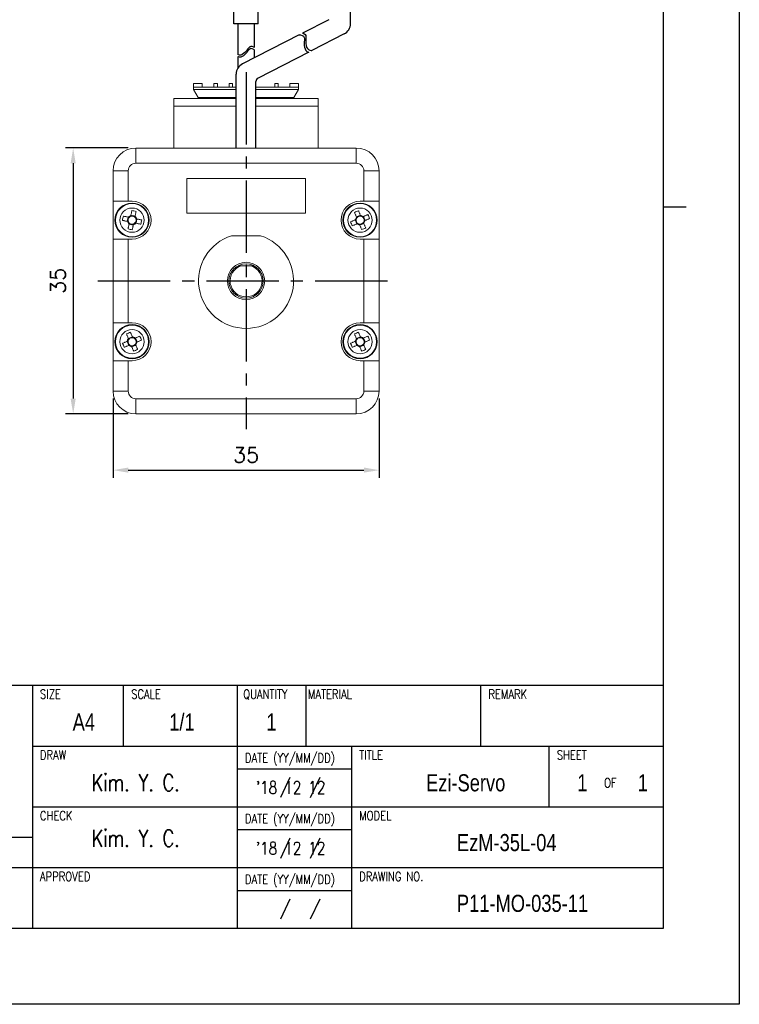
# Model space of a CAD drawing. Header units: millimetres. Extents: x 0 to 297, y 0 to 210.
# Tile 3 of 4: x 202 to 297, y 0 to 130. Entities that reach past the tile are written whole.
import ezdxf

# ---------------------------------------------------------------- set-up
doc = ezdxf.new("R2010")
doc.units = ezdxf.units.MM
doc.header["$PDSIZE"] = -1
doc.linetypes.add('CENTER2', pattern=[28.575, 19.05, -3.175, 3.175, -3.175])
doc.layers.add('DIM', color=3, linetype='Continuous')
doc.layers.add('SHEET', color=1, linetype='Continuous')
doc.styles.add('SHB', font='romans.shx', dxfattribs={"width": 0.75, "bigfont": 'whgtxt.shx'})
doc.styles.add('SHEET1', font='ROMANS.SHX', dxfattribs={"width": 0.8, "height": 3})
doc.styles.add('SHEET2', font='txt', dxfattribs={"width": 0.8, "height": 3})
doc.styles.get("Standard").update_dxf_attribs({"font": 'txt.shx', "bigfont": 'whgtxt.shx'})
doc.dimstyles.new('ISO-25', dxfattribs={"dimtxt": 2.5, "dimasz": 2.5, "dimexe": 1.25, "dimexo": 0.625, "dimtad": 1, "dimtxsty": 'Standard', "dimcen": 2.5, "dimadec": 0, "dimazin": 0, "dimtfac": 1, "dimtmove": 0, "dimatfit": 3, "dimfxl": 0, "dimarcsym": 0})

# ---------------------------------------------------------------- blocks, each defined once
blk = doc.blocks.new('*D16')
at = {"color": 8, "lineweight": -2}
for p, q in [((214.61, 79.73), (214.61, 69.32)), ((249.61, 79.73), (249.61, 69.32)), ((216.61, 70.32), (247.61, 70.32))]:
    blk.add_line(p, q, dxfattribs=at)
at = {"color": 8}
for points in [[(216.61, 70.66), (216.61, 69.99), (214.61, 70.32)], [(247.61, 70.66), (247.61, 69.99), (249.61, 70.32)]]:
    blk.add_solid(points, dxfattribs=at)
at = {"layer": 'Defpoints', "color": 0}
for p in [(214.61, 80.73), (249.61, 80.73), (249.61, 70.32)]:
    blk.add_point(p, dxfattribs=at)
at = {"color": 3, "insert": (232.11, 72.32), "char_height": 2, "attachment_point": 5}
blk.add_mtext('\\A1;35', dxfattribs=at)
blk = doc.blocks.new('*D17')
at = {"color": 8, "lineweight": -2}
for p, q in [((216.61, 112.73), (208.36, 112.73)), ((209.36, 110.73), (209.36, 79.73)), ((216.61, 77.73), (208.36, 77.73))]:
    blk.add_line(p, q, dxfattribs=at)
at = {"color": 8}
for points in [[(209.02, 110.73), (209.69, 110.73), (209.36, 112.73)], [(209.02, 79.73), (209.69, 79.73), (209.36, 77.73)]]:
    blk.add_solid(points, dxfattribs=at)
at = {"layer": 'Defpoints', "color": 0}
for p in [(217.61, 112.73), (209.36, 77.73), (217.61, 77.73)]:
    blk.add_point(p, dxfattribs=at)
at = {"color": 3, "insert": (207.36, 95.23), "char_height": 2, "attachment_point": 5, "rotation": 90}
blk.add_mtext('\\A1;35', dxfattribs=at)

msp = doc.modelspace()

# ---------------------------------------------------------------- linework, layer by layer
for p, q in [((245.8457, 129.0852), (245.8457, 133.8711)), ((242.9737, 129.6183), (239.5275, 127.8528)), ((231.0312, 129.0661), (231.0312, 125.0373)), ((233.1812, 129.0661), (233.1812, 125.9452)), ((239.1135, 127.6407), (231.6223, 123.803)), ((245.0296, 127.7502), (240.7735, 125.5698)), ((231.0312, 124.7501), (231.0312, 123.2582)), ((233.1812, 125.6579), (233.1812, 124.6016)), ((240.3457, 125.3506), (233.6782, 121.9349)), ((230.8062, 112.727), (230.8062, 122.468)), ((233.4062, 112.727), (233.4062, 121.4899))]:
    msp.add_line(p, q)
at = {"color": 0}
for p, q in [((230.4963, 129.0661), (230.4963, 131.2709)), ((233.7161, 129.0661), (233.7161, 131.2716)), ((233.7161, 129.0661), (230.4963, 129.0661)), ((239.1135, 127.6407), (239.2648, 127.6284)), ((239.2648, 127.6284), (239.5001, 127.5587)), ((239.5001, 127.5587), (239.6706, 127.4319)), ((239.5275, 127.8528), (239.7032, 127.8007)), ((239.6706, 127.4319), (239.7443, 127.2914)), ((239.7032, 127.8007), (239.8737, 127.6739)), ((239.7443, 127.2914), (239.7764, 127.1194)), ((239.7764, 127.1194), (239.7807, 126.9237)), ((239.8737, 127.6739), (239.9474, 127.5334)), ((239.9474, 127.5334), (239.9795, 127.3614)), ((239.9838, 127.1657), (239.9742, 126.9541)), ((239.9795, 127.3614), (239.9838, 127.1657)), ((232.3454, 125.8017), (232.2285, 125.6488)), ((232.4628, 125.9355), (232.3454, 125.8017)), ((232.5857, 126.0366), (232.4628, 125.9355)), ((232.5857, 125.7493), (232.4628, 125.6483)), ((232.719, 126.0913), (232.5857, 126.0366)), ((232.719, 125.8041), (232.5857, 125.7493)), ((232.9119, 126.08), (232.719, 126.0913)), ((232.9119, 125.7928), (232.719, 125.8041)), ((233.1165, 125.9911), (232.9119, 126.08)), ((233.1165, 125.7039), (232.9119, 125.7928)), ((233.1812, 125.9452), (233.1165, 125.9911)), ((239.7711, 126.7121), (239.7619, 126.492)), ((239.7619, 126.492), (239.7672, 126.2333)), ((239.7672, 126.2333), (239.7986, 125.9861)), ((239.7807, 126.9237), (239.7711, 126.7121)), ((239.7986, 125.9861), (239.8619, 125.7629)), ((239.8619, 125.7629), (239.9637, 125.5758)), ((239.9742, 126.9541), (239.965, 126.7341)), ((239.965, 126.7341), (239.9703, 126.4753)), ((239.9703, 126.4753), (240.0017, 126.2281)), ((240.0017, 126.2281), (240.065, 126.0049)), ((240.065, 126.0049), (240.1668, 125.8179)), ((240.1668, 125.8179), (240.3134, 125.6793)), ((231.0895, 125.0041), (231.0312, 125.0373)), ((231.0895, 124.7168), (231.0312, 124.7501)), ((231.2473, 124.9592), (231.0895, 125.0041)), ((231.2473, 124.6719), (231.0895, 124.7168)), ((231.4303, 124.9701), (231.2473, 124.9592)), ((231.4303, 124.6828), (231.2473, 124.6719)), ((231.6106, 125.0408), (231.4303, 124.9701)), ((231.6106, 124.7536), (231.4303, 124.6828)), ((231.7851, 125.1593), (231.6106, 125.0408)), ((231.7851, 124.872), (231.6106, 124.7536)), ((231.9514, 125.3131), (231.7851, 125.1593)), ((231.9514, 125.0259), (231.7851, 124.872)), ((232.1063, 125.4902), (231.9514, 125.3131)), ((232.1063, 125.2029), (231.9514, 125.0259)), ((232.2285, 125.6488), (232.1063, 125.4902)), ((232.2285, 125.3615), (232.1063, 125.2029)), ((232.3454, 125.5145), (232.2285, 125.3615)), ((232.4628, 125.6483), (232.3454, 125.5145)), ((233.1812, 125.6579), (233.1165, 125.7039)), ((239.9637, 125.5758), (240.1103, 125.4372)), ((240.1103, 125.4372), (240.275, 125.3635)), ((240.275, 125.3635), (240.3457, 125.3506)), ((240.3134, 125.6793), (240.4781, 125.6055)), ((240.4781, 125.6055), (240.6684, 125.5709)), ((240.6684, 125.5709), (240.7735, 125.5698))]:
    msp.add_line(p, q, dxfattribs=at)
at = {"color": 1, "linetype": 'CENTER2', "ltscale": 0.5}
for p, q in [((232.1062, 122.727), (232.1062, 75.727)), ((212.6062, 95.227), (251.6062, 95.227))]:
    msp.add_line(p, q, dxfattribs=at)
at = {"color": 7, "linetype": 'Continuous', "lineweight": 15}
for p, q in [((225.2062, 121.227), (226.3312, 121.227)), ((225.2062, 121.227), (225.2062, 120.727)), ((225.2062, 120.727), (225.2062, 120.427)), ((225.2062, 120.727), (230.8062, 120.727)), ((226.3312, 120.727), (226.3312, 121.227)), ((227.8812, 121.227), (227.8812, 120.727)), ((228.3312, 121.227), (227.8812, 121.227)), ((228.3312, 120.727), (228.3312, 121.227)), ((229.8812, 121.227), (229.8812, 120.727)), ((230.3312, 121.227), (229.8812, 121.227)), ((230.3312, 120.727), (230.3312, 121.227)), ((233.4062, 120.727), (239.0062, 120.727)), ((235.8812, 121.227), (235.8812, 120.727)), ((236.3312, 121.227), (235.8812, 121.227)), ((236.3312, 121.227), (236.3312, 120.727)), ((237.8812, 121.227), (239.0062, 121.227)), ((237.8812, 121.227), (237.8812, 120.727)), ((239.0062, 121.227), (239.0062, 120.727)), ((239.0062, 120.727), (239.0062, 120.427)), ((225.2062, 120.427), (230.8062, 120.427)), ((225.2062, 120.427), (225.8062, 119.3878)), ((225.8062, 119.3878), (230.8062, 119.3878)), ((225.8062, 119.3878), (225.8062, 119.227)), ((233.4062, 120.427), (239.0062, 120.427)), ((233.4062, 119.3878), (238.4062, 119.3878)), ((239.0062, 120.427), (238.4062, 119.3878)), ((238.4062, 119.227), (238.4062, 119.3878)), ((222.6062, 119.227), (230.8062, 119.227)), ((222.6062, 118.227), (222.6062, 119.227)), ((222.6062, 118.227), (222.6062, 112.727)), ((233.4062, 119.227), (241.6062, 119.227)), ((241.6062, 119.227), (241.6062, 118.227)), ((241.6062, 118.227), (241.6062, 112.727)), ((217.6062, 110.727), (217.6062, 112.727)), ((217.6062, 112.727), (246.6062, 112.727)), ((246.6062, 110.727), (246.6062, 112.727)), ((246.6062, 110.727), (217.6062, 110.727)), ((216.6062, 109.727), (214.6062, 109.727)), ((214.6062, 105.727), (214.6062, 109.727)), ((216.6062, 109.727), (216.6062, 105.727)), ((247.6062, 109.727), (249.6062, 109.727)), ((247.6062, 105.727), (247.6062, 109.727)), ((249.6062, 109.727), (249.6062, 105.727)), ((239.9062, 108.727), (224.3062, 108.727)), ((224.3062, 108.727), (224.3062, 104.127)), ((239.9062, 104.127), (239.9062, 108.727)), ((216.6062, 105.727), (214.6062, 105.727)), ((214.6062, 105.727), (214.6062, 100.727)), ((217.1062, 105.727), (216.6062, 105.727)), ((247.1062, 105.727), (247.6062, 105.727)), ((249.6062, 105.727), (247.6062, 105.727)), ((249.6062, 100.727), (249.6062, 105.727)), ((216.9475, 103.8651), (217.5074, 103.7479)), ((224.3062, 104.127), (239.9062, 104.127)), ((246.6158, 103.665), (247.1445, 103.8834)), ((247.5442, 103.7174), (247.7626, 103.1888)), ((216.4682, 103.0683), (216.5853, 103.6282)), ((217.2649, 102.589), (216.7051, 102.7061)), ((217.7442, 103.3857), (217.6271, 102.8259)), ((246.6683, 102.7366), (246.4499, 103.2653)), ((247.5966, 102.7891), (247.0679, 102.5707)), ((234.0193, 101.177), (230.1931, 101.177)), ((214.6062, 89.727), (214.6062, 100.727)), ((214.6062, 100.727), (216.6062, 100.727)), ((216.6062, 100.727), (216.6062, 89.727)), ((217.1062, 100.727), (216.6062, 100.727)), ((247.1062, 100.727), (247.6062, 100.727)), ((247.6062, 89.727), (247.6062, 100.727)), ((247.6062, 100.727), (249.6062, 100.727)), ((249.6062, 100.727), (249.6062, 89.727)), ((231.1047, 97.227), (231.4659, 97.227)), ((231.4659, 97.227), (232.7465, 97.227)), ((232.7465, 97.227), (233.0716, 97.227)), ((216.6062, 89.727), (214.6062, 89.727)), ((214.6062, 89.727), (214.6062, 84.727)), ((217.1062, 89.727), (216.6062, 89.727)), ((247.1062, 89.727), (247.6062, 89.727)), ((249.6062, 89.727), (247.6062, 89.727)), ((249.6062, 84.727), (249.6062, 89.727)), ((216.6683, 86.7366), (216.4498, 87.2653)), ((216.6158, 87.665), (217.1445, 87.8834)), ((217.5442, 87.7174), (217.7626, 87.1888)), ((246.6683, 86.7366), (246.4499, 87.2653)), ((246.6158, 87.665), (247.1445, 87.8834)), ((247.5442, 87.7174), (247.7626, 87.1888)), ((217.5966, 86.7891), (217.0679, 86.5707)), ((247.5966, 86.7891), (247.0679, 86.5707)), ((214.6062, 80.727), (214.6062, 84.727)), ((214.6062, 84.727), (216.6062, 84.727)), ((216.6062, 84.727), (216.6062, 80.727)), ((217.1062, 84.727), (216.6062, 84.727)), ((247.1062, 84.727), (247.6062, 84.727)), ((247.6062, 80.727), (247.6062, 84.727)), ((247.6062, 84.727), (249.6062, 84.727)), ((249.6062, 84.727), (249.6062, 80.727)), ((214.6062, 80.727), (216.6062, 80.727)), ((249.6062, 80.727), (247.6062, 80.727)), ((217.6062, 79.727), (246.6062, 79.727)), ((217.6062, 77.727), (217.6062, 79.727)), ((246.6062, 77.727), (246.6062, 79.727)), ((246.6062, 77.727), (217.6062, 77.727))]:
    msp.add_line(p, q, dxfattribs=at)
at = {"color": 8, "linetype": 'Continuous', "lineweight": 15}
for p, q in [((230.8062, 118.227), (222.6062, 118.227)), ((241.6062, 118.227), (233.4062, 118.227))]:
    msp.add_line(p, q, dxfattribs=at)
at = {"color": 4}
msp.add_line((287, 105), (290, 105), dxfattribs=at)
at = {"color": 6}
msp.add_lwpolyline([(0, 210), (297, 210), (297, 0), (0, 0)], close=True, dxfattribs=at)
at = {"color": 4}
msp.add_lwpolyline([(10, 200), (287, 200), (287, 10), (10, 10)], close=True, dxfattribs=at)
at = {"color": 7, "linetype": 'Continuous', "lineweight": 15, "flags": 128}
for points in [[(216.6187, 103.6212), (216.5356, 103.6386), (216.4526, 103.6559), (216.3697, 103.6733), (216.287, 103.6906), (216.2045, 103.7078), (216.1222, 103.7251), (216.0401, 103.7422), (215.9582, 103.7594)], [(217.0787, 104.4922), (217.0615, 104.4103), (217.0444, 104.3282), (217.0271, 104.2458), (217.0099, 104.1633), (216.9926, 104.0806), (216.9752, 103.9978), (216.9579, 103.9148), (216.9405, 103.8316)], [(217.5004, 103.7145), (217.5178, 103.7976), (217.5351, 103.8806), (217.5525, 103.9635), (217.5698, 104.0462), (217.587, 104.1287), (217.6042, 104.2111), (217.6214, 104.2932), (217.6385, 104.3751)], [(246.3712, 104.2571), (246.4031, 104.1798), (246.4352, 104.1023), (246.4673, 104.0245), (246.4995, 103.9466), (246.5317, 103.8685), (246.5641, 103.7903), (246.5964, 103.7119), (246.6289, 103.6334)], [(247.1575, 103.8518), (247.1251, 103.9303), (247.0927, 104.0087), (247.0604, 104.0869), (247.0281, 104.165), (246.9959, 104.2429), (246.9638, 104.3207), (246.9318, 104.3982), (246.8998, 104.4755)], [(248.1363, 103.9621), (248.059, 103.9301), (247.9814, 103.8981), (247.9037, 103.866), (247.8258, 103.8338), (247.7477, 103.8015), (247.6695, 103.7692), (247.5911, 103.7368), (247.5126, 103.7044)], [(215.8411, 103.1995), (215.923, 103.1823), (216.0051, 103.1652), (216.0874, 103.1479), (216.1699, 103.1307), (216.2526, 103.1134), (216.3355, 103.0961), (216.4185, 103.0787), (216.5016, 103.0613)], [(216.712, 102.7395), (216.6947, 102.6564), (216.6773, 102.5734), (216.66, 102.4905), (216.6427, 102.4078), (216.6254, 102.3253), (216.6082, 102.243), (216.591, 102.1609), (216.5739, 102.079)], [(217.1338, 101.9619), (217.1509, 102.0438), (217.1681, 102.1259), (217.1853, 102.2082), (217.2025, 102.2907), (217.2198, 102.3734), (217.2372, 102.4563), (217.2545, 102.5393), (217.2719, 102.6224)], [(217.5937, 102.8329), (217.6768, 102.8155), (217.7598, 102.7981), (217.8427, 102.7808), (217.9254, 102.7635), (218.0079, 102.7462), (218.0902, 102.729), (218.1724, 102.7118), (218.2542, 102.6947)], [(218.3714, 103.2546), (218.2895, 103.2717), (218.2074, 103.2889), (218.125, 103.3061), (218.0425, 103.3234), (217.9598, 103.3407), (217.877, 103.358), (217.7939, 103.3754), (217.7108, 103.3927)], [(246.4814, 103.2783), (246.4029, 103.2459), (246.3245, 103.2135), (246.2463, 103.1812), (246.1682, 103.1489), (246.0903, 103.1167), (246.0126, 103.0846), (245.935, 103.0526), (245.8577, 103.0206)], [(246.0761, 102.492), (246.1534, 102.5239), (246.231, 102.556), (246.3087, 102.5881), (246.3866, 102.6203), (246.4647, 102.6525), (246.543, 102.6849), (246.6213, 102.7172), (246.6998, 102.7497)], [(247.0549, 102.6022), (247.0873, 102.5237), (247.1197, 102.4453), (247.152, 102.3671), (247.1843, 102.289), (247.2165, 102.2111), (247.2486, 102.1334), (247.2806, 102.0558), (247.3126, 101.9785)], [(247.8412, 102.1969), (247.8093, 102.2743), (247.7773, 102.3518), (247.7452, 102.4295), (247.713, 102.5074), (247.6807, 102.5855), (247.6484, 102.6638), (247.616, 102.7421), (247.5836, 102.8206)], [(247.731, 103.1757), (247.8095, 103.2081), (247.8879, 103.2405), (247.9661, 103.2729), (248.0442, 103.3051), (248.1221, 103.3373), (248.1999, 103.3694), (248.2774, 103.4015), (248.3547, 103.4334)], [(216.3712, 88.2571), (216.4031, 88.1798), (216.4352, 88.1023), (216.4673, 88.0245), (216.4995, 87.9466), (216.5317, 87.8685), (216.5641, 87.7903), (216.5964, 87.7119), (216.6289, 87.6334)], [(217.1575, 87.8518), (217.1251, 87.9303), (217.0927, 88.0087), (217.0604, 88.0869), (217.0281, 88.165), (216.9959, 88.2429), (216.9638, 88.3207), (216.9318, 88.3982), (216.8998, 88.4755)], [(246.3712, 88.2571), (246.4031, 88.1798), (246.4352, 88.1023), (246.4673, 88.0245), (246.4995, 87.9466), (246.5317, 87.8685), (246.5641, 87.7903), (246.5964, 87.7119), (246.6289, 87.6334)], [(247.1575, 87.8518), (247.1251, 87.9303), (247.0927, 88.0087), (247.0604, 88.0869), (247.0281, 88.165), (246.9959, 88.2429), (246.9638, 88.3207), (246.9318, 88.3982), (246.8998, 88.4755)], [(216.4814, 87.2783), (216.4029, 87.2459), (216.3245, 87.2135), (216.2463, 87.1812), (216.1682, 87.1489), (216.0903, 87.1167), (216.0126, 87.0846), (215.935, 87.0526), (215.8577, 87.0206)], [(218.1363, 87.9621), (218.059, 87.9301), (217.9814, 87.8981), (217.9037, 87.866), (217.8258, 87.8338), (217.7477, 87.8015), (217.6695, 87.7692), (217.5911, 87.7368), (217.5126, 87.7044)], [(217.731, 87.1757), (217.8095, 87.2081), (217.8879, 87.2405), (217.9661, 87.2729), (218.0442, 87.3051), (218.1221, 87.3373), (218.1999, 87.3694), (218.2774, 87.4015), (218.3547, 87.4334)], [(246.4814, 87.2783), (246.4029, 87.2459), (246.3245, 87.2135), (246.2463, 87.1812), (246.1682, 87.1489), (246.0903, 87.1167), (246.0126, 87.0846), (245.935, 87.0526), (245.8577, 87.0206)], [(248.1363, 87.9621), (248.059, 87.9301), (247.9814, 87.8981), (247.9037, 87.866), (247.8258, 87.8338), (247.7477, 87.8015), (247.6695, 87.7692), (247.5911, 87.7368), (247.5126, 87.7044)], [(247.731, 87.1757), (247.8095, 87.2081), (247.8879, 87.2405), (247.9661, 87.2729), (248.0442, 87.3051), (248.1221, 87.3373), (248.1999, 87.3694), (248.2774, 87.4015), (248.3547, 87.4334)], [(216.0761, 86.492), (216.1534, 86.5239), (216.231, 86.556), (216.3087, 86.5881), (216.3866, 86.6203), (216.4647, 86.6525), (216.543, 86.6849), (216.6213, 86.7172), (216.6998, 86.7497)], [(217.0549, 86.6022), (217.0873, 86.5237), (217.1197, 86.4453), (217.152, 86.3671), (217.1843, 86.289), (217.2165, 86.2111), (217.2486, 86.1334), (217.2806, 86.0558), (217.3126, 85.9785)], [(217.8413, 86.1969), (217.8093, 86.2743), (217.7773, 86.3518), (217.7452, 86.4295), (217.713, 86.5074), (217.6807, 86.5855), (217.6484, 86.6638), (217.616, 86.7421), (217.5836, 86.8206)], [(246.0761, 86.492), (246.1534, 86.5239), (246.231, 86.556), (246.3087, 86.5881), (246.3866, 86.6203), (246.4647, 86.6525), (246.543, 86.6849), (246.6213, 86.7172), (246.6998, 86.7497)], [(247.0549, 86.6022), (247.0873, 86.5237), (247.1197, 86.4453), (247.152, 86.3671), (247.1843, 86.289), (247.2165, 86.2111), (247.2486, 86.1334), (247.2806, 86.0558), (247.3126, 85.9785)], [(247.8412, 86.1969), (247.8093, 86.2743), (247.7773, 86.3518), (247.7452, 86.4295), (247.713, 86.5074), (247.6807, 86.5855), (247.6484, 86.6638), (247.616, 86.7421), (247.5836, 86.8206)]]:
    msp.add_lwpolyline(points, dxfattribs=at)
at = {"color": 7, "linetype": 'Continuous', "lineweight": 15}
for centre, radius in [((217.1062, 103.227), 2.25), ((217.1062, 103.227), 2.1816), ((247.1062, 103.227), 2.25), ((247.1062, 103.227), 2.1816), ((217.1062, 103.227), 1.5976), ((247.1062, 103.227), 1.5976), ((232.1062, 95.227), 2.45), ((232.1062, 95.227), 2.25), ((217.1062, 87.227), 2.25), ((247.1062, 87.227), 2.25), ((217.1062, 87.227), 2.1816), ((217.1062, 87.227), 1.5976), ((247.1062, 87.227), 2.1816), ((247.1062, 87.227), 1.5976)]:
    msp.add_circle(centre, radius, dxfattribs=at)
for centre, radius, start, end in [((244.3457, 129.0852), 1.5, 297.12575, 360), ((232.3062, 122.468), 1.5, 117.12575, 180), ((233.9062, 121.4899), 0.5, 117.12575, 180)]:
    msp.add_arc(centre, radius, start, end)
for centre, radius, start, end in [((217.6062, 109.727), 3, 90, 180), ((246.6062, 109.727), 3, 0, 90), ((217.6062, 109.727), 1, 90, 180), ((246.6062, 109.727), 1, 0, 90), ((217.1062, 103.227), 2.5, 270, 90), ((247.1062, 103.227), 2.5, 90, 270), ((228.6322, 100.816), 13.0113, 166.925761, 169.444799), ((217.1062, 103.227), 0.6269, 105.328169, 141.042473), ((217.1062, 103.227), 0.5299, 110.849934, 135.520709), ((217.1062, 103.227), 0.5299, 45.520709, 110.849934), ((214.6969, 91.709), 13.0032, 76.925005, 79.445598), ((217.1062, 103.227), 0.6269, 15.328169, 51.042473), ((251.6008, 92.3484), 13.0064, 111.188288, 113.708256), ((247.1062, 103.227), 0.5299, 79.783668, 145.112893), ((247.1062, 103.227), 0.6269, 49.591129, 85.305433), ((247.1062, 103.227), 0.5299, 55.112893, 79.783668), ((236.2313, 98.734), 13.0024, 21.187866, 23.708624), ((217.1062, 103.227), 0.6269, 195.328169, 231.042473), ((217.1062, 103.227), 0.5299, 135.520709, 200.849934), ((217.1062, 103.227), 0.5299, 200.849934, 225.520709), ((217.1062, 103.227), 0.5299, 225.520709, 290.849934), ((217.1062, 103.227), 0.6269, 285.328169, 321.042473), ((217.1062, 103.227), 0.5299, 290.849934, 315.520709), ((217.1062, 103.227), 0.5299, 20.849934, 45.520709), ((217.1062, 103.227), 0.5299, 315.520709, 20.849934), ((205.5887, 105.6362), 13.0026, 346.924922, 349.445628), ((257.984, 107.7212), 13.0055, 201.188174, 203.708334), ((247.1062, 103.227), 0.6269, 139.591129, 175.305433), ((247.1062, 103.227), 0.5299, 169.783668, 235.112893), ((247.1062, 103.227), 0.5299, 145.112893, 169.783668), ((247.1062, 103.227), 0.6269, 229.591129, 265.305433), ((247.1062, 103.227), 0.5299, 235.112893, 259.783668), ((247.1062, 103.227), 0.5299, 259.783668, 325.112893), ((247.1062, 103.227), 0.5299, 349.783668, 55.112893), ((247.1062, 103.227), 0.5299, 325.112893, 349.783668), ((247.1062, 103.227), 0.6269, 319.591129, 355.305433), ((219.5158, 114.7464), 13.0045, 256.925155, 259.445494), ((232.1062, 95.227), 6.25, 107.824236, 72.175764), ((242.6123, 114.104), 13.0046, 291.188151, 293.708478), ((232.1062, 95.227), 2.1, 107.75279, 72.24721), ((217.1062, 87.227), 2.5, 270, 90), ((247.1062, 87.227), 2.5, 90, 270), ((221.5998, 76.3508), 13.0038, 111.187885, 113.708374), ((251.6011, 76.3476), 13.0072, 111.188365, 113.708179), ((227.9821, 91.7204), 13.0034, 201.187654, 203.7082), ((217.1062, 87.227), 0.6269, 139.591129, 175.305433), ((217.1062, 87.227), 0.5299, 169.783668, 235.112893), ((217.1062, 87.227), 0.5299, 145.112893, 169.783668), ((217.1062, 87.227), 0.5299, 79.783668, 145.112893), ((217.1062, 87.227), 0.5299, 259.783668, 325.112893), ((217.1062, 87.227), 0.6269, 49.591129, 85.305433), ((217.1062, 87.227), 0.5299, 55.112893, 79.783668), ((217.1062, 87.227), 0.5299, 349.783668, 55.112893), ((217.1062, 87.227), 0.5299, 325.112893, 349.783668), ((217.1062, 87.227), 0.6269, 319.591129, 355.305433), ((206.2339, 82.7351), 12.9995, 21.18762, 23.708923), ((257.9843, 91.7214), 13.0058, 201.18823, 203.708313), ((247.1062, 87.227), 0.6269, 139.591129, 175.305433), ((247.1062, 87.227), 0.5299, 169.783668, 235.112893), ((247.1062, 87.227), 0.5299, 145.112893, 169.783668), ((247.1062, 87.227), 0.5299, 79.783668, 145.112893), ((247.1062, 87.227), 0.5299, 259.783668, 325.112893), ((247.1062, 87.227), 0.6269, 49.591129, 85.305433), ((247.1062, 87.227), 0.5299, 55.112893, 79.783668), ((247.1062, 87.227), 0.5299, 349.783668, 55.112893), ((247.1062, 87.227), 0.5299, 325.112893, 349.783668), ((247.1062, 87.227), 0.6269, 319.591129, 355.305433), ((236.231, 82.7339), 13.0027, 21.187925, 23.708618), ((217.1062, 87.227), 0.6269, 229.591129, 265.305433), ((217.1062, 87.227), 0.5299, 235.112893, 259.783668), ((212.6127, 98.1033), 13.0038, 291.187885, 293.708374), ((247.1062, 87.227), 0.6269, 229.591129, 265.305433), ((247.1062, 87.227), 0.5299, 235.112893, 259.783668), ((242.6122, 98.1043), 13.005, 291.188146, 293.708397), ((217.6062, 80.727), 3, 180, 270), ((217.6062, 80.727), 1, 180, 270), ((246.6062, 80.727), 3, 270, 0), ((246.6062, 80.727), 1, 270, 0)]:
    msp.add_arc(centre, radius, start, end, dxfattribs=at)
for points, knots in [([(216.9405, 103.8316), (216.9343, 103.8019), (216.9268, 103.766), (216.9189, 103.7286), (216.9176, 103.7222)], [0, 0, 0, 0, 0.83002814, 1, 1, 1, 1]), ([(217.4775, 103.6051), (217.483, 103.6315), (217.4908, 103.6686), (217.4982, 103.7042), (217.5004, 103.7145)], [0, 0, 0, 0, 0.71172405, 1, 1, 1, 1]), ([(247.2002, 103.7485), (247.1899, 103.7734), (247.1754, 103.8085), (247.1615, 103.8421), (247.1575, 103.8518)], [0, 0, 0, 0, 0.71172407, 1, 1, 1, 1]), ([(247.5126, 103.7044), (247.4845, 103.6928), (247.4507, 103.6788), (247.4153, 103.6642), (247.4093, 103.6617)], [0, 0, 0, 0, 0.83002821, 1, 1, 1, 1]), ([(216.5016, 103.0613), (216.5314, 103.0551), (216.5672, 103.0476), (216.6046, 103.0397), (216.611, 103.0384)], [0, 0, 0, 0, 0.830028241, 1, 1, 1, 1]), ([(216.7281, 103.5983), (216.7017, 103.6038), (216.6647, 103.6116), (216.629, 103.619), (216.6187, 103.6212)], [0, 0, 0, 0, 0.71172402, 1, 1, 1, 1]), ([(216.7349, 102.8489), (216.7294, 102.8225), (216.7217, 102.7855), (216.7142, 102.7498), (216.712, 102.7395)], [0, 0, 0, 0, 0.71172407, 1, 1, 1, 1]), ([(217.2719, 102.6224), (217.2782, 102.6522), (217.2857, 102.688), (217.2935, 102.7255), (217.2948, 102.7318)], [0, 0, 0, 0, 0.83002814, 1, 1, 1, 1]), ([(217.4843, 102.8557), (217.5107, 102.8502), (217.5478, 102.8425), (217.5834, 102.835), (217.5937, 102.8329)], [0, 0, 0, 0, 0.71172417, 1, 1, 1, 1]), ([(217.7108, 103.3927), (217.6811, 103.399), (217.6452, 103.4065), (217.6078, 103.4143), (217.6014, 103.4156)], [0, 0, 0, 0, 0.83002824, 1, 1, 1, 1]), ([(246.5847, 103.321), (246.5598, 103.3107), (246.5248, 103.2962), (246.4911, 103.2823), (246.4814, 103.2783)], [0, 0, 0, 0, 0.71172408, 1, 1, 1, 1]), ([(246.6289, 103.6334), (246.6405, 103.6053), (246.6544, 103.5715), (246.6691, 103.5361), (246.6715, 103.5301)], [0, 0, 0, 0, 0.83002814, 1, 1, 1, 1]), ([(246.6998, 102.7497), (246.7279, 102.7613), (246.7618, 102.7753), (246.7971, 102.7899), (246.8031, 102.7924)], [0, 0, 0, 0, 0.83002819, 1, 1, 1, 1]), ([(247.0122, 102.7055), (247.0225, 102.6806), (247.037, 102.6456), (247.0509, 102.6119), (247.0549, 102.6022)], [0, 0, 0, 0, 0.711724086, 1, 1, 1, 1]), ([(247.5836, 102.8206), (247.572, 102.8487), (247.558, 102.8826), (247.5434, 102.9179), (247.5409, 102.9239)], [0, 0, 0, 0, 0.83002815, 1, 1, 1, 1]), ([(247.6277, 103.133), (247.6526, 103.1433), (247.6876, 103.1578), (247.7213, 103.1717), (247.731, 103.1757)], [0, 0, 0, 0, 0.71172411, 1, 1, 1, 1]), ([(216.5847, 87.321), (216.5598, 87.3107), (216.5248, 87.2962), (216.4911, 87.2823), (216.4814, 87.2783)], [0, 0, 0, 0, 0.71172414, 1, 1, 1, 1]), ([(216.6289, 87.6334), (216.6405, 87.6053), (216.6545, 87.5715), (216.6691, 87.5361), (216.6715, 87.5301)], [0, 0, 0, 0, 0.83002816, 1, 1, 1, 1]), ([(217.2002, 87.7485), (217.1899, 87.7734), (217.1754, 87.8085), (217.1615, 87.8421), (217.1575, 87.8518)], [0, 0, 0, 0, 0.71172403, 1, 1, 1, 1]), ([(217.5126, 87.7044), (217.4845, 87.6928), (217.4507, 87.6788), (217.4153, 87.6642), (217.4093, 87.6617)], [0, 0, 0, 0, 0.83002822, 1, 1, 1, 1]), ([(217.5836, 86.8206), (217.572, 86.8487), (217.558, 86.8826), (217.5434, 86.9179), (217.5409, 86.9239)], [0, 0, 0, 0, 0.83002816, 1, 1, 1, 1]), ([(217.6277, 87.133), (217.6526, 87.1433), (217.6876, 87.1578), (217.7213, 87.1717), (217.731, 87.1757)], [0, 0, 0, 0, 0.71172414, 1, 1, 1, 1]), ([(246.5847, 87.321), (246.5598, 87.3107), (246.5248, 87.2962), (246.4911, 87.2823), (246.4814, 87.2783)], [0, 0, 0, 0, 0.71172408, 1, 1, 1, 1]), ([(246.6289, 87.6334), (246.6405, 87.6053), (246.6544, 87.5715), (246.6691, 87.5361), (246.6715, 87.5301)], [0, 0, 0, 0, 0.83002815, 1, 1, 1, 1]), ([(247.2002, 87.7485), (247.1899, 87.7734), (247.1754, 87.8085), (247.1615, 87.8421), (247.1575, 87.8518)], [0, 0, 0, 0, 0.711724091, 1, 1, 1, 1]), ([(247.5126, 87.7044), (247.4845, 87.6928), (247.4507, 87.6788), (247.4153, 87.6642), (247.4093, 87.6617)], [0, 0, 0, 0, 0.8300282, 1, 1, 1, 1]), ([(247.5836, 86.8206), (247.572, 86.8487), (247.558, 86.8826), (247.5434, 86.9179), (247.5409, 86.9239)], [0, 0, 0, 0, 0.830028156, 1, 1, 1, 1]), ([(247.6277, 87.133), (247.6526, 87.1433), (247.6876, 87.1578), (247.7213, 87.1717), (247.731, 87.1757)], [0, 0, 0, 0, 0.71172411, 1, 1, 1, 1]), ([(216.6998, 86.7497), (216.7279, 86.7613), (216.7618, 86.7753), (216.7971, 86.7899), (216.8031, 86.7924)], [0, 0, 0, 0, 0.83002801, 1, 1, 1, 1]), ([(217.0122, 86.7055), (217.0225, 86.6806), (217.037, 86.6456), (217.0509, 86.6119), (217.0549, 86.6022)], [0, 0, 0, 0, 0.711724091, 1, 1, 1, 1]), ([(246.6998, 86.7497), (246.7279, 86.7613), (246.7618, 86.7753), (246.7971, 86.7899), (246.8031, 86.7924)], [0, 0, 0, 0, 0.83002818, 1, 1, 1, 1]), ([(247.0122, 86.7055), (247.0225, 86.6806), (247.037, 86.6456), (247.0509, 86.6119), (247.0549, 86.6022)], [0, 0, 0, 0, 0.711724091, 1, 1, 1, 1])]:
    msp.add_open_spline(points, degree=3, knots=knots, dxfattribs=at)
at = {"layer": 'SHEET', "color": 7}
for p, q in [((159, 42), (287, 42)), ((204, 42), (204, 10)), ((159, 22), (204, 22))]:
    msp.add_line(p, q, dxfattribs=at)
at = {"layer": 'SHEET'}
for p, q in [((216, 34), (216, 42)), ((231, 10), (231, 42)), ((240, 34), (240, 42)), ((263, 34), (263, 42)), ((204, 34), (287, 34)), ((246, 10), (246, 34)), ((272, 26), (272, 34)), ((231, 31), (246, 31)), ((237.8801, 29.8615), (236.6289, 27.2039)), ((241.7992, 29.8574), (240.5481, 27.1998)), ((204, 26), (287, 26)), ((231, 23), (246, 23)), ((237.8801, 21.8615), (236.6289, 19.2039)), ((241.7992, 21.8574), (240.5481, 19.1998)), ((159, 18), (287, 18)), ((231, 15), (246, 15)), ((237.8801, 13.8615), (236.6289, 11.2039)), ((241.7992, 13.8574), (240.5481, 11.1998))]:
    msp.add_line(p, q, dxfattribs=at)

# ---------------------------------------------------------------- texts
at = {"layer": 'DIM', "color": 3, "style": 'SHB', "width": 0.75}
for p in [(211.8051, 28.064), (211.8051, 20.7363)]:
    msp.add_text('Kim. Y. C.', height=2.25, dxfattribs=at).set_placement(p)
at = {"layer": 'SHEET', "style": 'SHEET1', "width": 0.8}
for s, p in [('SIZE', (204.9897, 40.2302)), ('SCALE', (216.9897, 40.2302)), ('QUANTITY', (231.7296, 40.2302)), ('MATERIAL', (240.2397, 40.2302)), ('REMARK', (263.9897, 40.2302)), ('DRAW', (204.9897, 32.2302)), ('DATE (YY/MM/DD)', (231.9639, 31.8409)), ('TITLE', (246.9897, 32.2302)), ('SHEET', (272.9897, 32.2302)), ('OF', (279.2077, 28.5546)), ('CHECK', (204.9897, 24.2302)), ('DATE (YY/MM/DD)', (231.9639, 23.8409)), ('MODEL', (246.9897, 24.2302)), ('APPROVED', (204.9897, 16.2302)), ('DATE (YY/MM/DD)', (231.9639, 15.8409)), ('DRAWING NO.', (246.9897, 16.2302))]:
    msp.add_text(s, height=1.2, dxfattribs=at).set_placement(p)
at = {"layer": 'SHEET', "color": 7, "style": 'SHEET2', "width": 0.8}
for s, p in [('A4', (209.2863, 36.034)), ('1/1', (221.9959, 36.034)), ('1', (234.7766, 36.034)), ('Ezi-Servo', (255.7838, 28.034)), ('1', (275.6812, 28.034)), ('1', (283.6392, 28.034)), ('EzM-35L-04', (259.8487, 20.1668)), ('P11-MO-035-11', (259.8487, 12.1668))]:
    msp.add_text(s, height=2.25, dxfattribs=at).set_placement(p)
at = {"layer": 'SHEET', "color": 3, "style": 'SHEET1', "width": 0.8}
for p in [(233.3819, 27.7103), (233.3819, 19.7103)]:
    msp.add_text("'18 12 12", height=1.65, dxfattribs=at).set_placement(p)

# ---------------------------------------------------------------- dimensions: what is measured, and where the dimension line sits
dim = msp.add_linear_dim(base=(209.3576, 77.727), p1=(217.6062, 112.727), p2=(217.6062, 77.727), angle=90, dimstyle='ISO-25', override={"dimtxt": 2, "dimasz": 2, "dimexe": 1, "dimexo": 1, "dimgap": 1, "dimdec": 3, "dimzin": 9, "dimdsep": 46, "dimcen": 0, "dimclrd": 8, "dimclre": 8, "dimclrt": 3, "dimadec": 3, "dimazin": 2, "dimtdec": 3, "dimfxl": 0.6, "dimtolj": 1, "dimtzin": 1, "dimarcsym": 1})
dim.commit()
dim.dimension.update_dxf_attribs({"geometry": '*D17', "text_midpoint": (207.3576, 95.227)})
dim = msp.add_linear_dim(base=(249.6062, 70.3227), p1=(214.6062, 80.727), p2=(249.6062, 80.727), dimstyle='ISO-25', override={"dimtxt": 2, "dimasz": 2, "dimexe": 1, "dimexo": 1, "dimgap": 1, "dimdec": 3, "dimzin": 9, "dimdsep": 46, "dimcen": 0, "dimclrd": 8, "dimclre": 8, "dimclrt": 3, "dimadec": 3, "dimazin": 2, "dimtp": 1, "dimtm": 1, "dimtdec": 3, "dimfxl": 0.6, "dimtolj": 1, "dimtzin": 9, "dimarcsym": 1})
dim.commit()
dim.dimension.update_dxf_attribs({"geometry": '*D16', "text_midpoint": (232.1062, 72.3227)})

doc.saveas('drawing.dxf')
